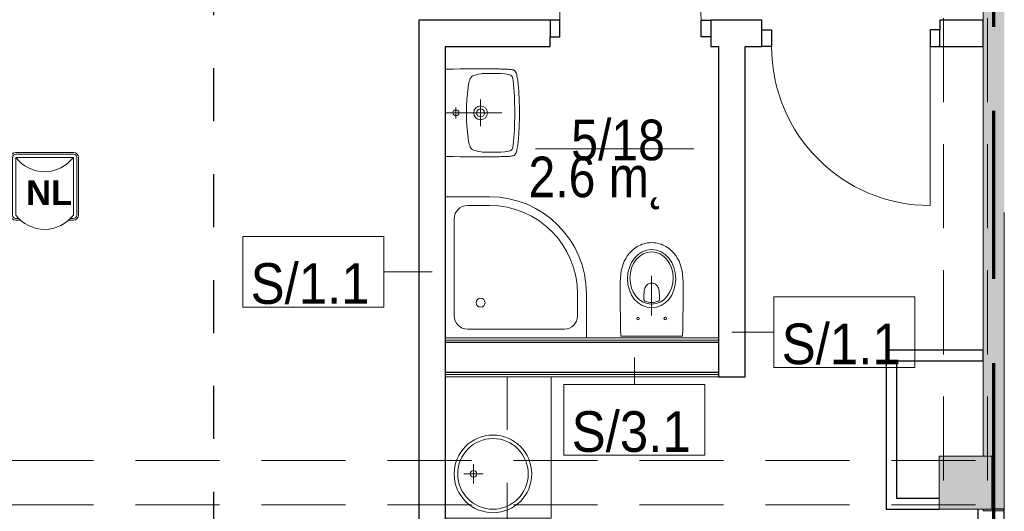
# Model space of a CAD drawing. Header units: centimetres. Extents: x -1316 to 21770, y -8842 to 3590.
# Tile 90 of 125: x -549 to 9, y 1832 to 2111. Entities that reach past the tile are written whole.
import ezdxf

# ---------------------------------------------------------------- set-up
doc = ezdxf.new("R2010")
doc.units = ezdxf.units.CM
for name, pattern in [('Dash', [60, 30, -30]), ('Długa kreska', [142.875, 95.25, -47.625]), ('Ukryte', [71.438, 47.625, -23.813])]:
    doc.linetypes.add(name, pattern=pattern)
for name, color, linetype, lineweight in [('A-AREA-IDEN', 2, 'Continuous', 13), ('A-DETL', 90, 'Continuous', 9), ('A-DETL-GENF', 92, 'Continuous', 9), ('A-DETL-HDLN', 90, 'Ukryte', 9), ('A-DETL-MEDM', 33, 'Continuous', 13), ('A-DOOR', 31, 'Continuous', 13), ('A-WALL', 113, 'Continuous', 13), ('A-WALL-FNSH', 113, 'Continuous', 13), ('A-WALL-IDEN', 211, 'Continuous', 13), ('A-WALL-PATT', 111, 'Continuous', 13), ('I-FURN', 30, 'Continuous', 9), ('P-SANR-FIXT', 6, 'Continuous', 9), ('PRZYW_Elementy_inst_przyw', 7, 'Continuous', 9), ('S-COLS', 52, 'Continuous', 13)]:
    doc.layers.add(name, color=color, linetype=linetype, lineweight=lineweight)
doc.styles.add('adam', font='arialbd.ttf')
doc.styles.add('Arial_11', font='arial.ttf', dxfattribs={"width": 0.85, "height": 23})
doc.styles.add('Arial_12', font='arial.ttf', dxfattribs={"width": 0.9, "height": 23})

# ---------------------------------------------------------------- blocks, each defined once
blk = doc.blocks.new('M_Concrete-Square-Column - 300 x 300mm-1794508-5_piętro III __10_50 m_ - stan projektowany')
at = {"layer": 'S-COLS', "lineweight": 9}
blk.add_hatch(color=254, dxfattribs=at).paths.add_polyline_path([(15, -15), (15, 15), (-15, 15), (-15, -15)], flags=0)
for p, q in [((15, 15), (-15, 15)), ((-15, 15), (-15, -15)), ((15, -15), (15, 15)), ((-15, -15), (15, -15))]:
    blk.add_line(p, q, dxfattribs=at)
blk = doc.blocks.new('Blat - Blat-1345692-5_piętro III __10_50 m_ - stan projektowany')
at = {"layer": 'I-FURN'}
for p, q in [((0, -60), (0, 0)), ((80, -60), (0, -60))]:
    blk.add_line(p, q, dxfattribs=at)
blk = doc.blocks.new('Blat - Blat-2328144-5_piętro III __10_50 m_ - stan projektowany')
at = {"layer": 'I-FURN', "linetype": 'Dash'}
for p, q in [((0, -35), (0, 0)), ((230, -35), (0, -35))]:
    blk.add_line(p, q, dxfattribs=at)
blk = doc.blocks.new('DRZWI 1S - automatyczna etykieta - Drzwi 90-2381426-5_piętro III __10_50 m_ - stan projektowany')
at = {"layer": 'A-DETL-GENF'}
for p, q in [((-50.5, 2), (-45, 2)), ((-50.5, -7.5), (-50.5, 2)), ((-45, 2), (-45, -7.5)), ((45, 2), (50.5, 2)), ((45, -7.5), (45, 2)), ((50.5, 2), (50.5, -7.5)), ((-45, -7.5), (-50.5, -7.5)), ((50.5, -7.5), (45, -7.5))]:
    blk.add_line(p, q, dxfattribs=at)
at = {"layer": 'A-DETL-MEDM', "lineweight": 25}
for p, q in [((-50.5, -7.5), (-50.5, 2)), ((-50.5, 2), (-45, 2)), ((-45, 2), (-45, -7.5)), ((45, 2), (45, -7.5)), ((50.5, 2), (45, 2)), ((50.5, -7.5), (50.5, 2)), ((-45, -7.5), (-50.5, -7.5)), ((45, -7.5), (50.5, -7.5))]:
    blk.add_line(p, q, dxfattribs=at)
at = {"layer": 'A-DOOR'}
blk.add_line((45, -7.5), (45, -97.5), dxfattribs=at)
blk.add_arc((45, -7.5), 90, 180, 270, dxfattribs=at)
blk = doc.blocks.new('DRZWI 1S - automatyczna etykieta - Drzwi 80 _łazienkowe_-2364317-5_piętro III __10_50 m_ - stan projektowany')
at = {"layer": 'A-DETL-GENF'}
for p, q in [((-45.5, 2), (-40, 2)), ((-45.5, -7.5), (-45.5, 2)), ((-40, 2), (-40, -7.5)), ((40, 2), (45.5, 2)), ((40, -7.5), (40, 2)), ((45.5, 2), (45.5, -7.5)), ((-40, -7.5), (-45.5, -7.5)), ((45.5, -7.5), (40, -7.5))]:
    blk.add_line(p, q, dxfattribs=at)
at = {"layer": 'A-DETL-MEDM', "lineweight": 25}
for p, q in [((-45.5, -7.5), (-45.5, 2)), ((-45.5, 2), (-40, 2)), ((-40, 2), (-40, -7.5)), ((40, 2), (40, -7.5)), ((45.5, 2), (40, 2)), ((45.5, -7.5), (45.5, 2)), ((-40, -7.5), (-45.5, -7.5)), ((40, -7.5), (45.5, -7.5))]:
    blk.add_line(p, q, dxfattribs=at)
at = {"layer": 'A-DOOR'}
blk.add_line((40, -7.5), (40, -87.5), dxfattribs=at)
blk.add_arc((40, -7.5), 80, 180, 270, dxfattribs=at)
blk = doc.blocks.new('brodzik natryskowy 80x80 półokrągły - brodzik natryskowy 80x80 półokrągły-2355028-5_piętro III __10_50 m_ - stan projektowany')
at = {"layer": 'P-SANR-FIXT'}
for p, q in [((-60, -5), (-60, 20)), ((-47.5, 15), (7.5, 15)), ((-55, -5), (-55, 7.5)), ((15, 7.5), (15, -47.5)), ((7.5, -55), (-5, -55)), ((20, -60), (-5, -60))]:
    blk.add_line(p, q, dxfattribs=at)
blk.add_circle((0, 0), 2.5, dxfattribs=at)
for centre, radius, start, end in [((-47.5, 7.5), 7.5, 90, 180), ((7.5, 7.5), 7.5, 360, 90), ((-5, -5), 55, 180, 270), ((-5, -5), 50, 180, 270), ((7.5, -47.5), 7.5, 270, 360)]:
    blk.add_arc(centre, radius, start, end, dxfattribs=at)
blk = doc.blocks.new('umywalka okrągła d _44cm stal nierdzewna - Type 1-2356170-5_piętro III __10_50 m_ - stan projektowany')
at = {"layer": 'P-SANR-FIXT'}
for p, q in [((12.5, 17.93), (12.5, 28.93)), ((7, 23.43), (18, 23.43))]:
    blk.add_line(p, q, dxfattribs=at)
for centre, radius in [((12.5, 34.5), 22), ((12.5, 34.5), 20), ((12.5, 23.43), 1.9)]:
    blk.add_circle(centre, radius, dxfattribs=at)
blk = doc.blocks.new('Miska ustępowa Nova Pro - Type 1-1223710-5_piętro III __10_50 m_ - stan projektowany')
at = {"layer": 'P-SANR-FIXT'}
for p, q in [((3.54, 56.19), (2.72, 55.62)), ((4.37, 56.71), (3.54, 56.19)), ((5.26, 57.2), (4.37, 56.71)), ((6.17, 57.64), (5.26, 57.2)), ((7.14, 58.04), (6.17, 57.64)), ((8.15, 58.36), (7.14, 58.04)), ((9.18, 58.63), (8.15, 58.36)), ((10.24, 58.83), (9.18, 58.63)), ((11.35, 58.95), (10.24, 58.83)), ((12.51, 59), (11.35, 58.95)), ((13.65, 58.95), (12.51, 59)), ((14.76, 58.83), (13.65, 58.95)), ((15.82, 58.63), (14.76, 58.83)), ((16.85, 58.36), (15.82, 58.63)), ((17.86, 58.04), (16.85, 58.36)), ((18.83, 57.64), (17.86, 58.04)), ((19.74, 57.2), (18.83, 57.64)), ((20.63, 56.71), (19.74, 57.2)), ((21.46, 56.19), (20.63, 56.71)), ((22.28, 55.62), (21.46, 56.19)), ((-1.2, 51.63), (-2.19, 50.07)), ((-0.04, 53.06), (-1.2, 51.63)), ((1.27, 54.39), (-0.04, 53.06)), ((1.98, 55.03), (1.27, 54.39)), ((2.72, 55.62), (1.98, 55.03)), ((23.02, 55.03), (22.28, 55.62)), ((23.73, 54.39), (23.02, 55.03)), ((25.04, 53.06), (23.73, 54.39)), ((26.2, 51.63), (25.04, 53.06)), ((27.19, 50.07), (26.2, 51.63)), ((-4.31, 44.89), (-4.73, 42.99)), ((-3.74, 46.72), (-4.31, 44.89)), ((-3.03, 48.44), (-3.74, 46.72)), ((-2.19, 50.07), (-3.03, 48.44)), ((28.03, 48.44), (27.19, 50.07)), ((28.74, 46.72), (28.03, 48.44)), ((29.31, 44.89), (28.74, 46.72)), ((29.75, 42.99), (29.31, 44.89)), ((-5.05, 41.02), (-5.24, 38.97)), ((-4.73, 42.99), (-5.05, 41.02)), ((12.5, 17.77), (12.5, 40.26)), ((30.05, 41.02), (29.75, 42.99)), ((30.24, 38.97), (30.05, 41.02)), ((-5.24, 38.97), (-5.32, 36.85)), ((-5.32, 36.85), (-5.32, 29.36)), ((8.69, 33.15), (8.96, 33.77)), ((8.96, 33.77), (9.26, 34.31)), ((9.26, 34.31), (9.6, 34.76)), ((9.6, 34.76), (9.97, 35.1)), ((9.97, 35.1), (10.37, 35.4)), ((10.37, 35.4), (10.79, 35.64)), ((10.79, 35.64), (11.21, 35.82)), ((11.21, 35.82), (11.62, 35.94)), ((11.62, 35.94), (12.51, 36.04)), ((12.51, 36.04), (13.38, 35.94)), ((13.38, 35.94), (13.8, 35.82)), ((13.8, 35.82), (14.24, 35.64)), ((14.24, 35.64), (14.63, 35.4)), ((14.63, 35.4), (15.03, 35.1)), ((15.03, 35.1), (15.4, 34.76)), ((15.4, 34.76), (15.74, 34.31)), ((15.74, 34.31), (16.04, 33.77)), ((16.04, 33.77), (16.31, 33.15)), ((30.32, 36.85), (30.24, 38.97)), ((30.32, 29.36), (30.32, 36.85)), ((-5.32, 29.36), (-5.29, 21.78)), ((8.05, 28.3), (8.1, 29.53)), ((8.05, 26.94), (8.05, 28.3)), ((8.1, 29.53), (8.2, 30.61)), ((8.2, 30.61), (8.32, 31.58)), ((8.32, 31.58), (8.47, 32.41)), ((8.47, 32.41), (8.69, 33.15)), ((16.31, 33.15), (16.53, 32.41)), ((16.53, 32.41), (16.71, 31.58)), ((16.71, 31.58), (16.83, 30.61)), ((16.83, 30.61), (16.9, 29.53)), ((16.9, 29.53), (16.95, 28.3)), ((16.95, 28.3), (16.95, 26.94)), ((30.29, 21.78), (30.32, 29.36)), ((8.1, 26.62), (8.05, 26.94)), ((8.22, 26.32), (8.1, 26.62)), ((8.42, 26.08), (8.22, 26.32)), ((8.67, 25.9), (8.42, 26.08)), ((9.6, 25.56), (8.67, 25.9)), ((10.56, 25.29), (9.6, 25.56)), ((11.53, 25.14), (10.56, 25.29)), ((12.51, 25.09), (11.53, 25.14)), ((13.47, 25.14), (12.51, 25.09)), ((14.44, 25.29), (13.47, 25.14)), ((15.4, 25.56), (14.44, 25.29)), ((16.34, 25.9), (15.4, 25.56)), ((16.58, 26.08), (16.34, 25.9)), ((16.78, 26.32), (16.58, 26.08)), ((16.93, 26.62), (16.78, 26.32)), ((16.95, 26.94), (16.93, 26.62)), ((-5.29, 21.78), (-5.24, 17.94)), ((-5.24, 17.94), (-5.2, 14.02)), ((30.22, 14.02), (30.27, 17.94)), ((30.27, 17.94), (30.29, 21.78)), ((-5.2, 14.02), (-5.15, 10.04)), ((30.15, 10.04), (30.22, 14.02)), ((-5.15, 10.04), (-5.05, 6)), ((-5.05, 6), (30.05, 6)), ((30.05, 6), (30.15, 10.04))]:
    blk.add_line(p, q, dxfattribs=at)
for centre in [(4.76, 16), (20.24, 16)]:
    blk.add_circle(centre, 0.752, dxfattribs=at)
for centre, major_axis, ratio in [((12.5, 38.51), (0, 16.5), 0.830338), ((12.5, 38.92), (0, 14.8), 0.83084)]:
    blk.add_ellipse(centre, major_axis=major_axis, ratio=ratio, dxfattribs=at)
blk = doc.blocks.new('Umywalka koło Nova Pro - Pro 50-2266753-5_piętro III __10_50 m_ - stan projektowany')
at = {"layer": 'P-SANR-FIXT'}
for p, q in [((-12.08, 44.31), (-12, 44.87)), ((-12, 44.87), (-11.92, 45.37)), ((-11.92, 45.37), (-11.82, 45.88)), ((-11.82, 45.88), (-11.71, 46.17)), ((-11.6, 46.46), (-11.79, 45.88)), ((-11.71, 46.17), (-11.6, 46.46)), ((-11.6, 46.46), (-11.26, 46.97)), ((-11.26, 46.97), (-11.6, 46.46)), ((-11.26, 46.97), (-10.8, 47.34)), ((-10.8, 47.34), (-11.26, 46.97)), ((-10.8, 47.34), (-10.24, 47.61)), ((-10.24, 47.61), (-10.8, 47.34)), ((-10.24, 47.61), (-9.61, 47.82)), ((-9.61, 47.82), (-10.24, 47.61)), ((-9.61, 47.82), (-8.94, 48.01)), ((-8.94, 48.01), (-9.61, 47.82)), ((-8.94, 48.01), (-8.25, 48.14)), ((-8.25, 48.14), (-8.94, 48.01)), ((-8.86, 44.6), (-8.7, 44.84)), ((-8.7, 44.84), (-8.51, 45.05)), ((-8.51, 45.05), (-8.03, 45.35)), ((-8.25, 48.14), (-7.5, 48.3)), ((-7.5, 48.3), (-8.25, 48.14)), ((-8.03, 45.35), (-7.53, 45.56)), ((-7.53, 45.56), (-6.97, 45.72)), ((-7.5, 48.3), (-6.73, 48.41)), ((-6.73, 48.41), (-7.5, 48.3)), ((-6.97, 45.72), (-5.88, 45.93)), ((-6.73, 48.41), (-5.93, 48.54)), ((-5.93, 48.54), (-6.73, 48.41)), ((-5.93, 48.54), (-5.1, 48.65)), ((-5.1, 48.65), (-5.93, 48.54)), ((-5.88, 45.93), (-3.64, 46.25)), ((-5.1, 48.65), (-4.2, 48.75)), ((-4.2, 48.75), (-5.1, 48.65)), ((-4.2, 48.75), (-3.27, 48.86)), ((-3.27, 48.86), (-4.2, 48.75)), ((-3.64, 46.25), (-1.4, 46.44)), ((-3.27, 48.86), (-2.28, 48.94)), ((-2.28, 48.94), (-3.27, 48.86)), ((-2.28, 48.94), (-1.24, 49.02)), ((-1.24, 49.02), (-2.28, 48.94)), ((-1.4, 46.44), (3.1, 46.68)), ((-1.24, 49.02), (-0.15, 49.13)), ((-0.15, 49.13), (-1.24, 49.02)), ((-0.15, 49.13), (1.05, 49.21)), ((1.05, 49.21), (-0.15, 49.13)), ((1.05, 49.21), (2.3, 49.26)), ((2.3, 49.26), (1.05, 49.21)), ((2.3, 49.26), (3.66, 49.34)), ((3.66, 49.34), (2.3, 49.26)), ((3.1, 46.68), (7.6, 46.81)), ((3.66, 49.34), (5.12, 49.39)), ((5.12, 49.39), (3.66, 49.34)), ((5.12, 49.39), (6.72, 49.45)), ((6.72, 49.45), (5.12, 49.39)), ((6.72, 49.45), (8.45, 49.47)), ((8.45, 49.47), (6.72, 49.45)), ((7.6, 46.81), (9.86, 46.89)), ((8.45, 49.47), (10.4, 49.5)), ((10.4, 49.5), (8.45, 49.47)), ((9.86, 46.89), (11.04, 46.92)), ((10.4, 49.5), (14.63, 49.5)), ((14.63, 49.5), (10.4, 49.5)), ((11.04, 46.92), (11.7, 46.92)), ((11.7, 46.92), (12.5, 46.94)), ((12.5, 46.94), (13.3, 46.92)), ((13.3, 46.92), (13.99, 46.92)), ((13.99, 46.92), (15.14, 46.89)), ((14.63, 49.5), (16.55, 49.47)), ((16.55, 49.47), (14.63, 49.5)), ((15.14, 46.89), (17.4, 46.81)), ((16.55, 49.47), (18.31, 49.45)), ((18.31, 49.45), (16.55, 49.47)), ((17.4, 46.81), (21.9, 46.68)), ((18.31, 49.45), (19.88, 49.39)), ((19.88, 49.39), (18.31, 49.45)), ((19.88, 49.39), (21.34, 49.34)), ((21.34, 49.34), (19.88, 49.39)), ((21.34, 49.34), (22.7, 49.26)), ((22.7, 49.26), (21.34, 49.34)), ((21.9, 46.68), (26.4, 46.44)), ((22.7, 49.26), (23.98, 49.21)), ((23.98, 49.21), (22.7, 49.26)), ((23.98, 49.21), (25.15, 49.13)), ((25.15, 49.13), (23.98, 49.21)), ((25.15, 49.13), (26.24, 49.02)), ((26.24, 49.02), (25.15, 49.13)), ((26.24, 49.02), (27.31, 48.94)), ((27.31, 48.94), (26.24, 49.02)), ((26.4, 46.44), (28.64, 46.25)), ((27.31, 48.94), (28.29, 48.86)), ((28.29, 48.86), (27.31, 48.94)), ((28.29, 48.86), (29.23, 48.75)), ((29.23, 48.75), (28.29, 48.86)), ((28.64, 46.25), (30.88, 45.93)), ((29.23, 48.75), (30.1, 48.65)), ((30.1, 48.65), (29.23, 48.75)), ((30.1, 48.65), (30.93, 48.54)), ((30.93, 48.54), (30.1, 48.65)), ((30.88, 45.93), (31.97, 45.72)), ((30.93, 48.54), (31.76, 48.41)), ((31.76, 48.41), (30.93, 48.54)), ((31.76, 48.41), (32.5, 48.3)), ((32.5, 48.3), (31.76, 48.41)), ((31.97, 45.72), (32.53, 45.56)), ((32.5, 48.3), (33.25, 48.14)), ((33.25, 48.14), (32.5, 48.3)), ((32.53, 45.56), (33.06, 45.35)), ((33.06, 45.35), (33.54, 45.05)), ((33.25, 48.14), (33.97, 48.01)), ((33.97, 48.01), (33.25, 48.14)), ((33.54, 45.05), (33.73, 44.84)), ((33.73, 44.84), (33.86, 44.6)), ((33.97, 48.01), (34.63, 47.82)), ((34.63, 47.82), (33.97, 48.01)), ((34.63, 47.82), (35.24, 47.61)), ((35.24, 47.61), (34.63, 47.82)), ((35.24, 47.61), (35.8, 47.34)), ((35.8, 47.34), (35.24, 47.61)), ((35.8, 47.34), (36.28, 46.97)), ((36.28, 46.97), (35.8, 47.34)), ((36.28, 46.97), (36.6, 46.46)), ((36.6, 46.46), (36.28, 46.97)), ((36.6, 46.46), (36.82, 45.88)), ((36.82, 45.88), (36.92, 45.37)), ((36.92, 45.37), (37.03, 44.87)), ((37.03, 44.87), (37.08, 44.31)), ((-12.32, 38.93), (-12.3, 39.67)), ((-12.3, 39.67), (-12.27, 40.39)), ((-12.27, 40.39), (-12.24, 41.11)), ((-12.24, 41.11), (-12.22, 41.78)), ((-12.22, 41.78), (-12.19, 42.44)), ((-12.19, 42.44), (-12.16, 43.08)), ((-12.16, 43.08), (-12.14, 43.72)), ((-12.14, 43.72), (-12.08, 44.31)), ((-9.71, 39.06), (-9.53, 41.32)), ((-9.53, 41.32), (-9.39, 42.44)), ((-9.39, 42.44), (-9.21, 43.53)), ((-9.21, 43.53), (-9.05, 44.09)), ((-9.05, 44.09), (-8.86, 44.6)), ((12.5, 7.5), (12.5, 39.5)), ((33.86, 44.6), (34.07, 44.09)), ((34.07, 44.09), (34.21, 43.53)), ((34.21, 43.53), (34.39, 42.44)), ((34.39, 42.44), (34.53, 41.32)), ((34.53, 41.32), (34.71, 39.06)), ((37.08, 44.31), (37.14, 43.72)), ((37.14, 43.72), (37.16, 43.08)), ((37.16, 43.08), (37.19, 42.44)), ((37.19, 42.44), (37.22, 41.78)), ((37.22, 41.78), (37.24, 41.11)), ((37.24, 41.11), (37.27, 40.39)), ((37.27, 40.39), (37.3, 39.67)), ((37.3, 39.67), (37.32, 38.93)), ((-12.43, 33.89), (-12.4, 34.8)), ((-12.43, 32.96), (-12.43, 33.89)), ((-12.4, 35.38), (-12.38, 36.56)), ((-12.4, 34.8), (-12.4, 35.38)), ((-12.38, 36.56), (-12.35, 37.38)), ((-12.35, 38.15), (-12.32, 38.93)), ((-12.35, 37.38), (-12.35, 38.15)), ((-9.84, 34.56), (-9.79, 36.82)), ((-9.76, 30.06), (-9.84, 34.56)), ((-9.79, 36.82), (-9.71, 39.06)), ((34.71, 39.06), (34.82, 36.82)), ((34.84, 34.56), (34.76, 30.06)), ((34.82, 36.82), (34.84, 34.56)), ((37.32, 38.93), (37.35, 38.15)), ((37.35, 38.15), (37.35, 37.38)), ((37.35, 37.38), (37.38, 36.56)), ((37.38, 36.56), (37.4, 35.38)), ((37.4, 35.38), (37.43, 34.8)), ((37.43, 34.8), (37.43, 33.89)), ((37.43, 33.89), (37.46, 32.96)), ((-12.48, 29.31), (-12.46, 30.99)), ((-12.48, 27.63), (-12.48, 29.31)), ((-12.46, 32), (-12.43, 32.96)), ((-12.46, 30.99), (-12.46, 32)), ((-9.74, 29.37), (-9.76, 30.06)), ((-9.71, 29.05), (-9.74, 29.37)), ((-9.69, 28.65), (-9.71, 29.05)), ((-9.61, 27.77), (-9.69, 28.65)), ((34.69, 28.65), (34.63, 27.77)), ((34.71, 29.05), (34.69, 28.65)), ((34.74, 29.37), (34.71, 29.05)), ((34.76, 30.06), (34.74, 29.37)), ((37.46, 32.96), (37.46, 32)), ((37.46, 32), (37.48, 30.99)), ((37.48, 30.99), (37.48, 29.31)), ((37.48, 29.31), (37.51, 27.63)), ((-12.51, 25.8), (-12.48, 27.63)), ((-12.48, 23.77), (-12.51, 25.8)), ((-12.48, 21.48), (-12.48, 23.77)), ((-9.37, 26.04), (-9.61, 27.77)), ((-8.91, 24.36), (-9.37, 26.04)), ((-8.62, 23.53), (-8.91, 24.36)), ((-8.19, 22.76), (-8.62, 23.53)), ((-7.93, 22.41), (-8.19, 22.76)), ((-7.61, 22.12), (-7.93, 22.41)), ((20.01, 27.5), (5.01, 27.5)), ((32.93, 22.41), (32.61, 22.12)), ((33.19, 22.76), (32.93, 22.41)), ((33.62, 23.53), (33.19, 22.76)), ((33.91, 24.36), (33.62, 23.53)), ((34.37, 26.04), (33.91, 24.36)), ((34.63, 27.77), (34.37, 26.04)), ((37.51, 23.77), (37.48, 21.48)), ((37.51, 27.63), (37.51, 23.77)), ((-12.45, 18.85), (-12.48, 21.48)), ((-12.4, 15.78), (-12.45, 18.85)), ((-6.89, 21.64), (-7.61, 22.12)), ((-6.09, 21.3), (-6.89, 21.64)), ((-5.24, 21.03), (-6.09, 21.3)), ((-3.53, 20.66), (-5.24, 21.03)), ((-1.83, 20.39), (-3.53, 20.66)), ((1.66, 19.99), (-1.83, 20.39)), ((5.15, 19.7), (1.66, 19.99)), ((8.64, 19.56), (5.15, 19.7)), ((10.37, 19.51), (8.64, 19.56)), ((14.63, 19.51), (10.37, 19.51)), ((16.36, 19.56), (14.63, 19.51)), ((19.88, 19.7), (16.36, 19.56)), ((23.34, 19.99), (19.88, 19.7)), ((26.83, 20.39), (23.34, 19.99)), ((28.56, 20.66), (26.83, 20.39)), ((30.26, 21.03), (28.56, 20.66)), ((31.09, 21.3), (30.26, 21.03)), ((31.89, 21.64), (31.09, 21.3)), ((32.61, 22.12), (31.89, 21.64)), ((37.45, 18.85), (37.4, 15.78)), ((37.48, 21.48), (37.45, 18.85)), ((-12.32, 12.08), (-12.4, 15.78)), ((-12.19, 7.5), (-12.32, 12.08)), ((15.72, 13.52), (9.46, 13.52)), ((37.32, 12.08), (37.19, 7.5)), ((37.4, 15.78), (37.32, 12.08))]:
    blk.add_line(p, q, dxfattribs=at)
for centre, radius in [((12.51, 27.5), 3.92), ((12.51, 27.5), 2.28), ((12.5, 13.52), 1.72)]:
    blk.add_circle(centre, radius, dxfattribs=at)
blk = doc.blocks.new('METKA_POMIESZCZENIA2 - Krótka - bez ramki 2-2396683-5_piętro III __10_50 m_ - stan projektowany')
at = {"layer": 'A-AREA-IDEN'}
blk.add_line((0.0976, 0), (-0.8, 0), dxfattribs=at)
blk = doc.blocks.new('ET sciana_AT7 - 10mm-2270614-5_piętro III __10_50 m_ - stan projektowany')
at = {"layer": 'A-WALL-IDEN'}
for p, q in [((-0.4, 0.196875), (0.4, 0.196875)), ((-0.4, -0.203125), (-0.4, 0.196875)), ((0.4, 0.196875), (0.4, -0.203125)), ((-0.4, -0.203125), (0.4, -0.203125))]:
    blk.add_line(p, q, dxfattribs=at)
blk = doc.blocks.new('LN-4kB')
for centre in [(0, 9.5), (0, -23.14)]:
    blk.add_arc(centre, 20.48, 217.175, 322.825)
at = {"layer": 'PRZYW_Elementy_inst_przyw'}
for p, q in [((16.32, 0), (-16.32, 0)), ((-19.2, -2.88), (-19.2, -35.52)), ((-18.24, -2.88), (-18.24, -35.52)), ((-16.32, -0.96), (16.32, -0.96)), ((18.24, -2.88), (18.24, -35.52)), ((19.2, -35.52), (19.2, -2.88)), ((-16.32, -37.44), (-14.67, -37.44)), ((-16.32, -38.4), (-13.67, -38.4)), ((13.67, -38.4), (16.32, -38.4)), ((14.67, -37.44), (16.32, -37.44))]:
    blk.add_line(p, q, dxfattribs=at)
at = {"layer": 'PRZYW_Elementy_inst_przyw', "color": 7}
for p, q in [((-16.32, -35.52), (-16.32, -2.88)), ((-16.32, -2.88), (16.32, -2.88)), ((16.32, -2.88), (16.32, -35.52))]:
    blk.add_line(p, q, dxfattribs=at)
at = {"layer": 'PRZYW_Elementy_inst_przyw'}
for centre, radius, start, end in [((-16.32, -2.88), 2.88, 90, 180), ((16.32, -2.88), 2.88, 0, 90), ((-16.32, -2.88), 1.92, 90, 180), ((16.32, -2.88), 1.92, 0, 90), ((-16.32, -35.52), 2.88, 180, 270), ((-16.32, -35.52), 1.92, 180, 270), ((16.32, -35.52), 2.88, 270, 0), ((16.32, -35.52), 1.92, 270, 0)]:
    blk.add_arc(centre, radius, start, end, dxfattribs=at)
at = {"layer": 'PRZYW_Elementy_inst_przyw', "color": 150, "lineweight": 5, "insert": (-10.49, -15.87), "char_height": 2.5, "width": 28.6554, "attachment_point": 1, "style": 'adam'}
blk.add_mtext('{\\H5.6x;\\C256;NL}', dxfattribs=at)

msp = doc.modelspace()

# ---------------------------------------------------------------- hatches: boundary and pattern name
at = {"layer": 'A-WALL-PATT'}
for points in [[(9.38, 1871.33), (9.38, 2452.33), (-2.62, 2452.33), (-2.62, 2343.33), (2.38, 2343.33), (2.38, 2313.33), (-2.62, 2313.33), (-2.62, 1871.33), (8.49, 1871.33)], [(-2.62, 1832.33), (9.38, 1832.33), (9.38, 1871.33), (-2.62, 1871.33), (-2.62, 1863.33), (2.38, 1863.33), (2.38, 1833.33), (-2.62, 1833.33)]]:
    msp.add_hatch(color=9, dxfattribs=at).paths.add_polyline_path(points, flags=0)

# ---------------------------------------------------------------- linework, layer by layer
at = {"layer": 'A-DETL', "linetype": 'Długa kreska', "lineweight": 70}
msp.add_line((3.38, 1678), (3.38, 2853.33), dxfattribs=at)
at = {"layer": 'A-DETL', "linetype": 'Dash', "lineweight": 25}
msp.add_open_spline([(-552.77, 2638.57), (-478.91, 2638.57), (-476.08, 2638.57), (-439.12, 2638.57), (-439.12, 2601.62), (-439.12, 2598.79), (-439.12, 2573.54), (-439.12, 1655.82), (-439.12, 1618.87), (-439.12, 1616.04), (-439.12, 1512.36), (-439.12, 1509.53), (-439.12, 1472.57), (-476.08, 1472.57), (-478.91, 1472.57), (-555.62, 1472.57)], degree=3, knots=[0, 0, 0, 0, 1.242892, 2.082132, 2.921372, 3.63261, 13.975949, 24.692511, 35.163852, 36.732804, 37.928533, 39.497485, 40.336725, 41.175965, 42.450024, 42.450024, 42.450024, 42.450024], dxfattribs=at)
at = {"layer": 'A-DETL-HDLN'}
for p, q in [((-25.12, 420.83), (-25.12, 2793.33)), ((-0.12, 420.83), (-0.12, 2793.33)), ((-1197.62, 1860.83), (1172.38, 1860.83)), ((-1197.62, 1835.83), (1172.38, 1835.83))]:
    msp.add_line(p, q, dxfattribs=at)
at = {"layer": 'A-WALL', "lineweight": 9}
for p, q in [((-2.62, 2283.33), (-2.62, 1863.33)), ((9.38, 1833.33), (9.38, 2001.33)), ((-2.62, 1833.33), (-2.62, 1832.33)), ((-2.62, 1832.33), (9.38, 1832.33))]:
    msp.add_line(p, q, dxfattribs=at)
at = {"layer": 'A-WALL', "color": 7, "lineweight": 25}
for p, q in [((-248.12, 2110.33), (-322.62, 2110.33)), ((-322.62, 2110.33), (-322.62, 1628.33)), ((-128.12, 2110.33), (-157.12, 2110.33)), ((-128.12, 2104.83), (-128.12, 2110.33)), ((-2.62, 2110.33), (-27.12, 2110.33)), ((-27.12, 2110.33), (-27.12, 2104.83)), ((-2.62, 2095.33), (-2.62, 2110.33)), ((-248.12, 2095.33), (-248.12, 2100.83)), ((-157.12, 2100.83), (-157.12, 2095.33)), ((-307.62, 2095.33), (-248.12, 2095.33)), ((-307.62, 1643.33), (-307.62, 2095.33)), ((-157.12, 2095.33), (-152.62, 2095.33)), ((-152.62, 2095.33), (-152.62, 1908.33)), ((-137.62, 1908.33), (-137.62, 2095.33)), ((-137.62, 2095.33), (-128.12, 2095.33)), ((-27.12, 2095.33), (-2.62, 2095.33)), ((-152.62, 1927.83), (-307.62, 1927.83)), ((-57.62, 1923.33), (-57.62, 1833.33)), ((-2.62, 1923.33), (-57.62, 1923.33)), ((-2.62, 1917.33), (-2.62, 1923.33)), ((-51.62, 1839.33), (-51.62, 1917.33)), ((-51.62, 1917.33), (-2.62, 1917.33)), ((-152.62, 1910.83), (-307.62, 1910.83)), ((-152.62, 1908.33), (-137.62, 1908.33)), ((-27.62, 1839.33), (-51.62, 1839.33)), ((-57.62, 1833.33), (-27.62, 1833.33)), ((-5.62, 1833.33), (-5.62, 1797.83)), ((9.38, 1833.33), (2.38, 1833.33)), ((9.38, 1797.83), (9.38, 1833.33))]:
    msp.add_line(p, q, dxfattribs=at)
at = {"layer": 'A-WALL'}
for p, q in [((-152.62, 1929.08), (-307.62, 1929.08)), ((-152.62, 1909.58), (-307.62, 1909.58))]:
    msp.add_line(p, q, dxfattribs=at)
at = {"layer": 'A-WALL-FNSH', "color": 250, "lineweight": 9}
for p, q in [((-152.62, 1930.33), (-307.62, 1930.33)), ((-307.62, 1908.33), (-152.62, 1908.33))]:
    msp.add_line(p, q, dxfattribs=at)
at = {"layer": 'A-WALL-IDEN'}
for p, q in [((-315.12, 1967.84), (-342.5, 1967.84)), ((-145.12, 1933.66), (-121.31, 1933.66)), ((-200.41, 1919.33), (-200.41, 1904))]:
    msp.add_line(p, q, dxfattribs=at)

# ---------------------------------------------------------------- block references
at = {"layer": 'A-AREA-IDEN', "xscale": 99.99999999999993, "yscale": 99.99999999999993, "zscale": 99.99999999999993}
msp.add_blockref('METKA_POMIESZCZENIA2 - Krótka - bez ramki 2-2396683-5_piętro III __10_50 m_ - stan projektowany', (-176.43, 2037.43), dxfattribs=at)
at = {"layer": 'A-DOOR', "rotation": 180}
msp.add_blockref('DRZWI 1S - automatyczna etykieta - Drzwi 80 _łazienkowe_-2364317-5_piętro III __10_50 m_ - stan projektowany', (-202.62, 2102.83), dxfattribs=at)
at = {"layer": 'A-DOOR'}
msp.add_blockref('DRZWI 1S - automatyczna etykieta - Drzwi 90-2381426-5_piętro III __10_50 m_ - stan projektowany', (-77.62, 2102.83), dxfattribs=at)
at = {"layer": 'A-WALL-IDEN', "xscale": 99.99999999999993, "yscale": 99.99999999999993, "zscale": 99.99999999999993}
for p in [(-382.5, 1968.15), (-81.31, 1933.97), (-200.41, 1884.31)]:
    msp.add_blockref('ET sciana_AT7 - 10mm-2270614-5_piętro III __10_50 m_ - stan projektowany', p, dxfattribs=at)
at = {"layer": 'I-FURN', "rotation": 90.00000000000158}
msp.add_blockref('Blat - Blat-1345692-5_piętro III __10_50 m_ - stan projektowany', (-307.62, 1828.33), dxfattribs=at)
at = {"layer": 'I-FURN', "linetype": 'Dash', "rotation": 90.00000000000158}
msp.add_blockref('Blat - Blat-2328144-5_piętro III __10_50 m_ - stan projektowany', (-307.62, 1678.33), dxfattribs=at)
at = {"layer": 'P-SANR-FIXT'}
for name, p, rotation in [('Umywalka koło Nova Pro - Pro 50-2266753-5_piętro III __10_50 m_ - stan projektowany', (-315.12, 2070.33), 270.0000000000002), ('brodzik natryskowy 80x80 półokrągły - brodzik natryskowy 80x80 półokrągły-2355028-5_piętro III __10_50 m_ - stan projektowany', (-287.62, 1950.33), 180), ('umywalka okrągła d _44cm stal nierdzewna - Type 1-2356170-5_piętro III __10_50 m_ - stan projektowany', (-315.12, 1865.83), 270.0000000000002)]:
    msp.add_blockref(name, p, dxfattribs=dict(at, rotation=rotation))
msp.add_blockref('Miska ustępowa Nova Pro - Type 1-1223710-5_piętro III __10_50 m_ - stan projektowany', (-203.12, 1925.33), dxfattribs=at)
at = {"layer": 'PRZYW_Elementy_inst_przyw', "color": 252, "lineweight": 5}
msp.add_blockref('LN-4kB', (-534.87, 2035.43), dxfattribs=at)
at = {"layer": 'S-COLS', "lineweight": 9}
msp.add_blockref('M_Concrete-Square-Column - 300 x 300mm-1794508-5_piętro III __10_50 m_ - stan projektowany', (-12.62, 1848.33), dxfattribs=at)

# ---------------------------------------------------------------- texts
at = {"layer": 'A-AREA-IDEN', "color": 0, "char_height": 23, "line_spacing_factor": 0.936439, "style": 'Arial_11'}
for s, insert, width, attachment_point in [('\\pxqr,t3.69565,7.3913,11.08696,14.78261,18.47826,22.17391,25.86957,29.56522,33.26087,36.95652,40.65217,44.34783,48.04348,51.73913,55.43478,59.13043,62.82609,66.52174,70.21739,73.91304,77.6087,81.30435,85,88.69565,92.3913,96.08696,99.78261,103.47826,107.17391,110.86957,114.56522,118.26087;{5/18}', (-183.09, 2030.65), 52.87, 9), ('\\pt84.99995,169.9999,255.00008,340.00003,424.99998,509.99993,595.00011,680.00006,765.00001,849.99996,934.99991,1020.00009,1105.00004,1189.99999,1274.99994,1359.99989,1445.00007,1530.00002,1614.99997,1699.99992,1785.0001,1870.00005,1955,2039.99995,2124.9999,2210.00008,2295.00003,2379.99998,2464.99993,2550.00011,2635.00006,2720.00001;2.6 m˛', (-183.09, 2033.04), 76.5, 3), ('\\pt84.99995,169.9999,255.00008,340.00003,424.99998,509.99993,595.00011,680.00006,765.00001,849.99996,934.99991,1020.00009,1105.00004,1189.99999,1274.99994,1359.99989,1445.00007,1530.00002,1614.99997,1699.99992,1785.0001,1870.00005,1955,2039.99995,2124.9999,2210.00008,2295.00003,2379.99998,2464.99993,2550.00011,2635.00006,2720.00001;Pok. przyg.\\Ppielęg.', (-141.85, 1756.71), 134.98, 7)]:
    msp.add_mtext(s, dxfattribs=dict(at, insert=insert, width=width, attachment_point=attachment_point))
at = {"layer": 'A-WALL-IDEN', "char_height": 23, "width": 67.32, "attachment_point": 5, "line_spacing_factor": 0.936439, "style": 'Arial_12'}
for s, insert in [('\\pxqc,t4.96957,9.93913,14.9087,19.87826,24.84783,29.81739,34.78696,39.75652,44.72609,49.69565,54.66522,59.63478,64.60435,69.57391,74.54348,79.51304,84.48261,89.45217,94.42174,99.3913,104.36087,109.33043,114.3,119.26957,124.23913,129.2087,134.17826,139.14783,144.11739,149.08696,154.05652,159.02609;{S/1.1}', (-384.31, 1960.99)), ('\\pxqc,t4.96957,9.93913,14.9087,19.87826,24.84783,29.81739,34.78696,39.75652,44.72609,49.69565,54.66522,59.63478,64.60435,69.57391,74.54348,79.51304,84.48261,89.45217,94.42174,99.3913,104.36087,109.33043,114.3,119.26957,124.23913,129.2087,134.17826,139.14783,144.11739,149.08696,154.05652,159.02609;{S/1.1}', (-83.12, 1926.81)), ('\\pxqc,t4.96957,9.93913,14.9087,19.87826,24.84783,29.81739,34.78696,39.75652,44.72609,49.69565,54.66522,59.63478,64.60435,69.57391,74.54348,79.51304,84.48261,89.45217,94.42174,99.3913,104.36087,109.33043,114.3,119.26957,124.23913,129.2087,134.17826,139.14783,144.11739,149.08696,154.05652,159.02609;{S/3.1}', (-202.22, 1877.15))]:
    msp.add_mtext(s, dxfattribs=dict(at, insert=insert))

doc.saveas('drawing.dxf')
